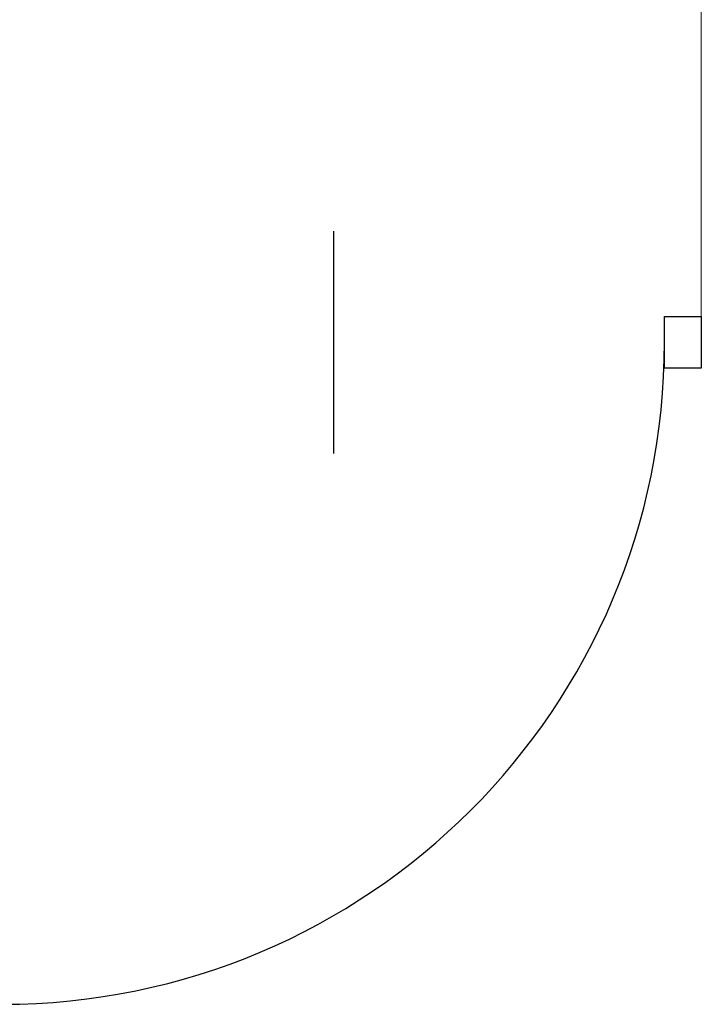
# Model space of a CAD drawing. Header units: inches. Extents: x 27484 to 71626, y -45113 to 39.
# Tile 240 of 256: x 34344 to 34438, y -23141 to -23004. Entities that reach past the tile are written whole.
import ezdxf

# ---------------------------------------------------------------- set-up
doc = ezdxf.new("R2010")
doc.units = ezdxf.units.IN
doc.header["$LTSCALE"] = 50
doc.header["$MEASUREMENT"] = 0
doc.layers.add('A-SCIANY', color=5, linetype='Continuous', lineweight=18)
doc.layers.add('A-SLUSARKA', color=4, linetype='Continuous', lineweight=13)
for name, color, linetype in [('koncepcja', 6, 'Continuous'), ('S-DRZ-', 7, 'Continuous'), ('S-DRZ-O', 7, 'Continuous'), ('S-DRZ-WEGAR', 7, 'Continuous')]:
    doc.layers.add(name, color=color, linetype=linetype)

# ---------------------------------------------------------------- blocks, each defined once
blk = doc.blocks.new('D90-L-DL')
at = {"layer": 'S-DRZ-'}
blk.add_arc((-45, 0), 90, 270, 0, dxfattribs=at)
at = {"layer": 'S-DRZ-O'}
blk.add_line((0, 15.12), (0, -15.12), dxfattribs=at)
at = {"layer": 'S-DRZ-WEGAR'}
blk.add_lwpolyline([(45, 3.5), (50, 3.5), (50, -3.5), (45, -3.5)], close=True, dxfattribs=at)
blk = doc.blocks.new('A$C07123322')
at = {"layer": 'A-SLUSARKA', "xscale": 1.020000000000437, "yscale": 1.020000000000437, "zscale": 1.020000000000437, "rotation": 270}
blk.add_blockref('D90-L-DL', (40.58, -45.9), dxfattribs=at)

msp = doc.modelspace()

# ---------------------------------------------------------------- linework, layer by layer
at = {"layer": 'A-SCIANY', "color": 2, "ltscale": 3}
msp.add_line((34438.48246, -23048.96968), (34438.48246, -22908.96968), dxfattribs=at)

# ---------------------------------------------------------------- block references
at = {"layer": 'koncepcja', "lineweight": -3, "rotation": 90}
msp.add_blockref('A$C07123322', (34341.58246, -23089.54628), dxfattribs=at)

doc.saveas('drawing.dxf')
